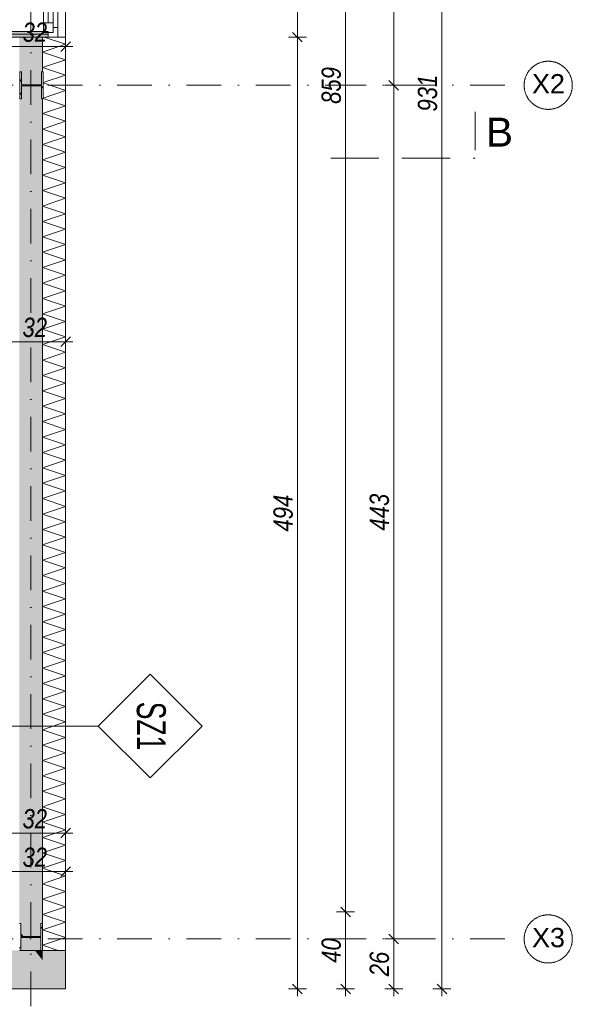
# Model space of a CAD drawing. Header units: millimetres. Extents: x -19278 to 18011, y -32369 to 41467.
# Tile 56 of 64: x -1250 to 1621, y 2550 to 7664. Entities that reach past the tile are written whole.
import ezdxf
from ezdxf.xclip import XClip

# ---------------------------------------------------------------- set-up
doc = ezdxf.new("R2010")
doc.units = ezdxf.units.MM
doc.header["$MEASUREMENT"] = 0
doc.header["$XCLIPFRAME"] = 0
doc.linetypes.add('Kropki i Kreski', pattern=[360, 180, -90, 0, -90])
doc.linetypes.add('Przerywana', pattern=[370, 250, -120])
for name, color, linetype in [('2D - Rysunki i Obrazki', 7, 'Continuous'), ('PT.A.01_1_! konstrukcja stalowa', 7, 'Continuous'), ('PT.A.01_1_Ściany zewnętrzne', 7, 'Continuous')]:
    doc.layers.add(name, color=color, linetype=linetype)
for name, color, linetype, lineweight, true_color in [('PT.A.01_1_! konstrukcja stalowa_Nr_pióra__28_Nr_pióra__10', 7, 'Continuous', 18, 0xa80f02), ('PT.A.01_1_0_Nr_pióra__70_Nr_pióra__3', 7, 'Continuous', 18, 0x00bfbf), ('PT.A.01_1_Okna ArchiCADa_Nr_pióra__23_Nr_pióra__24', 7, 'Continuous', 18, 0xff6600), ('PT.A.01_1_Okna ArchiCADa_Nr_pióra__3_Nr_pióra__24', 7, 'Continuous', 18, 0xff6600), ('PT.A.01_1_Przekroje_Nr_pióra__5_Nr_pióra__17', 7, 'Continuous', 18, 0x40a5ff), ('PT.A.01_1_Ściany zewnętrzne_Nr_pióra__174_Nr_pióra__22', 7, 'Continuous', 18, 0xe105fa)]:
    doc.layers.add(name, color=color, linetype=linetype, lineweight=lineweight, true_color=true_color)
for name, color, linetype, lineweight in [('PT.A.01_1_Okna ArchiCADa_Nr_pióra__41_Nr_pióra__7', 7, 'Continuous', 18), ('PT.A.01_1_Osie_Nr_pióra__101_Nr_pióra__252', 252, 'Continuous', 18), ('PT.A.01_1_Wymiarowanie_Nr_pióra__40_Nr_pióra__7', 7, 'Continuous', 18), ('PT.A.01_1_Ściany zewnętrzne_Nr_pióra__1_Nr_pióra__7', 7, 'Continuous', 18), ('PT.A.01_1_Ściany zewnętrzne_Nr_pióra__41_Nr_pióra__7', 7, 'Continuous', 18)]:
    doc.layers.add(name, color=color, linetype=linetype, lineweight=lineweight)
doc.styles.add('GENERATED_STYLE_4', font='txt')
doc.styles.add('GENERATED_STYLE_5', font='txt')
doc.styles.add('GENERATED_STYLE_6', font='txt')
pattern_1 = [(56.608404, (-189831.09, 691936.45), (-93.929467, 61.915307), []), (56.608404, (-189862.4, 691957.09), (-93.929467, 61.915307), [])]

# ---------------------------------------------------------------- blocks, each defined once
blk = doc.blocks.new('Rysunek_1_1', base_point=(2114.4, 3072.6))
at = {"layer": 'PT.A.01_1_! konstrukcja stalowa', "linetype": 'Continuous', "lineweight": 0, "true_color": 0x000000}
h = blk.add_hatch(dxfattribs=at)
h.set_pattern_fill('Stal_0001', color=18, style=0, pattern_type=2)
h.set_pattern_definition(pattern_1)
h.paths.add_polyline_path([(-1248.7, 7253.9), (-1240.2, 7253.9), (-1240.2, 7321.1), (-1137.2, 7321.1), (-1137.2, 7253.9), (-1128.7, 7253.9), (-1128.7, 7393.9), (-1137.2, 7393.9), (-1137.2, 7326.6), (-1240.2, 7326.6), (-1240.2, 7393.9), (-1248.7, 7393.9)])
h = blk.add_hatch(dxfattribs=at)
h.set_pattern_fill('Stal_0001', color=18, style=0, pattern_type=2)
h.set_pattern_definition(pattern_1)
h.paths.add_polyline_path([(-1251.8, 2829.8), (-1243.3, 2829.8), (-1243.3, 2897), (-1140.3, 2897), (-1140.3, 2829.8), (-1131.8, 2829.8), (-1131.8, 2969.8), (-1140.3, 2969.8), (-1140.3, 2902.5), (-1243.3, 2902.5), (-1243.3, 2969.8), (-1251.8, 2969.8)])
at = {"layer": 'PT.A.01_1_Ściany zewnętrzne', "linetype": 'Continuous', "lineweight": 0, "true_color": 0xffffff}
for points in [[(-1331.3, 7603.5), (-1331.3, 7573.5), (-1316.3, 7573.5), (-1316.3, 7588.5), (-1101.3, 7588.5), (-1101.3, 7603.5)], [(-1316.3, 7573.5), (-1101.3, 7573.5), (-1101.3, 7588.5), (-1316.3, 7588.5)], [(-1251.3, 7573.5), (-1251.3, 6633.7), (-1131.3, 6633.7), (-1131.3, 7253.9), (-1137.2, 7253.9), (-1137.2, 7321.1), (-1240.2, 7321.1), (-1240.2, 7253.9), (-1248.7, 7253.9), (-1248.7, 7393.9), (-1240.2, 7393.9), (-1240.2, 7326.6), (-1137.2, 7326.6), (-1137.2, 7393.9), (-1131.3, 7393.9), (-1131.3, 7573.5)], [(-1251.3, 6633.7), (-1251.3, 6573.7), (-1131.3, 6573.7), (-1131.3, 6633.7)], [(-1251.3, 6573.7), (-1251.3, 4742.2), (-1131.3, 4742.2), (-1131.3, 6573.7)], [(-1251.3, 4742.2), (-1251.3, 4682.2), (-1131.3, 4682.2), (-1131.3, 4742.2)], [(-1251.3, 2969.8), (-1243.3, 2969.8), (-1243.3, 2949.5), (-1140.3, 2949.5), (-1140.3, 2969.8), (-1131.8, 2969.8), (-1131.8, 2949.5), (-1131.3, 2949.5), (-1131.3, 4682.2), (-1251.3, 4682.2)], [(-1243.3, 2919.5), (-1229.8, 2902.5), (-1140.3, 2902.5), (-1140.3, 2949.5), (-1243.3, 2949.5)], [(-1243.3, 2919.5), (-1243.3, 2902.5), (-1229.8, 2902.5)], [(-1225.4, 2897), (-1171.3, 2829.5), (-1131.3, 2829.5), (-1131.3, 2949.5), (-1131.8, 2949.5), (-1131.8, 2829.8), (-1140.3, 2829.8), (-1140.3, 2897)], [(-1251.3, 2829.5), (-1171.3, 2829.5), (-1225.4, 2897), (-1243.3, 2897), (-1243.3, 2829.8), (-1251.3, 2829.8)]]:
    blk.add_hatch(color=7, dxfattribs=at).paths.add_polyline_path(points)
at = {"layer": 'PT.A.01_1_Ściany zewnętrzne_Nr_pióra__174_Nr_pióra__22', "linetype": 'Continuous'}
for points in [[(-1876.4, 2629.5), (-1011.3, 2629.5), (-1171.3, 2829.5), (-1876.4, 2829.5)], [(-1171.3, 2829.5), (-1131.3, 2779.5), (-1131.3, 2829.5)], [(-1131.3, 2779.5), (-1011.3, 2629.5), (-1011.3, 2829.5), (-1131.3, 2829.5)]]:
    blk.add_hatch(color=256, dxfattribs=at).paths.add_polyline_path(points)
at = {"layer": 'PT.A.01_1_! konstrukcja stalowa_Nr_pióra__28_Nr_pióra__10', "linetype": 'Continuous'}
for p, q in [((-1248.7, 7393.9), (-1248.7, 7253.9)), ((-1240.2, 7393.9), (-1248.7, 7393.9)), ((-1240.2, 7326.6), (-1240.2, 7393.9)), ((-1128.9, 7393.9), (-1137.2, 7393.9)), ((-1137.2, 7393.9), (-1137.2, 7326.6)), ((-1128.7, 7393.9), (-1128.9, 7393.9)), ((-1128.7, 7253.9), (-1128.7, 7393.9)), ((-1137.2, 7326.6), (-1240.2, 7326.6)), ((-1240.2, 7253.9), (-1240.2, 7321.1)), ((-1240.2, 7321.1), (-1137.2, 7321.1)), ((-1137.2, 7321.1), (-1137.2, 7253.9)), ((-1248.7, 7253.9), (-1240.2, 7253.9)), ((-1137.2, 7253.9), (-1128.9, 7253.9)), ((-1128.9, 7253.9), (-1128.7, 7253.9)), ((-1243.3, 2969.8), (-1251.8, 2969.8)), ((-1243.3, 2902.5), (-1243.3, 2969.8)), ((-1132, 2969.8), (-1140.3, 2969.8)), ((-1140.3, 2969.8), (-1140.3, 2902.5)), ((-1131.8, 2969.8), (-1132, 2969.8)), ((-1131.8, 2829.8), (-1131.8, 2969.8)), ((-1140.3, 2902.5), (-1243.3, 2902.5)), ((-1243.3, 2829.8), (-1243.3, 2897)), ((-1243.3, 2897), (-1140.3, 2897)), ((-1140.3, 2897), (-1140.3, 2829.8)), ((-1251.8, 2829.8), (-1243.3, 2829.8)), ((-1140.3, 2829.8), (-1132, 2829.8)), ((-1132, 2829.8), (-1131.8, 2829.8))]:
    blk.add_line(p, q, dxfattribs=at)
at = {"layer": 'PT.A.01_1_0_Nr_pióra__70_Nr_pióra__3', "linetype": 'Continuous'}
for p, q in [((-571.9, 4265.1), (-841.7, 3995.3)), ((-302.1, 3995.3), (-571.9, 4265.1)), ((-1341.7, 3995.3), (-841.7, 3995.3)), ((-841.7, 3995.3), (-571.9, 3725.5)), ((-571.9, 3725.5), (-302.1, 3995.3))]:
    blk.add_line(p, q, dxfattribs=at)
at = {"layer": 'PT.A.01_1_Okna ArchiCADa_Nr_pióra__23_Nr_pióra__24', "linetype": 'Continuous'}
for p, q in [((-1126.3, 7648.5), (-1126.3, 8498.5)), ((-1101.3, 7648.5), (-1101.3, 8498.5)), ((-1076.3, 8498.5), (-1076.3, 7648.5)), ((-1126.3, 7598.5), (-1126.3, 7648.5)), ((-1126.3, 7648.5), (-1076.3, 7648.5)), ((-1076.3, 7648.5), (-1076.3, 7598.5)), ((-1076.3, 7598.5), (-1076.3, 7623.5)), ((-1076.3, 7623.5), (-1051.3, 7623.5)), ((-1051.3, 7623.5), (-1051.3, 7573.5)), ((-1076.3, 7598.5), (-1126.3, 7598.5)), ((-1101.3, 7573.5), (-1101.3, 7598.5)), ((-1101.3, 7598.5), (-1076.3, 7598.5))]:
    blk.add_line(p, q, dxfattribs=at)
at = {"layer": 'PT.A.01_1_Okna ArchiCADa_Nr_pióra__3_Nr_pióra__24', "linetype": 'Continuous'}
for p, q in [((-1011.3, 7573.5), (-1011.3, 8573.5)), ((-1126.3, 7648.5), (-1126.3, 8498.5)), ((-1051.3, 8523.5), (-1051.3, 7623.5))]:
    blk.add_line(p, q, dxfattribs=at)
at = {"layer": 'PT.A.01_1_Okna ArchiCADa_Nr_pióra__41_Nr_pióra__7', "linetype": 'Continuous'}
blk.add_line((-1051.3, 7573.5), (-1101.3, 7573.5), dxfattribs=at)
at = {"layer": 'PT.A.01_1_Osie_Nr_pióra__101_Nr_pióra__252', "linetype": 'Kropki i Kreski'}
for p, q in [((-1191.4, 379.6), (-1191.4, 13044.6)), ((-18028.2, 7323.5), (370.6, 7323.5)), ((370.6, 7323.5), (1370.6, 7323.5)), ((-18028.2, 2889.5), (370.6, 2889.5)), ((370.6, 2889.5), (1370.6, 2889.5))]:
    blk.add_line(p, q, dxfattribs=at)
at = {"layer": 'PT.A.01_1_Osie_Nr_pióra__101_Nr_pióra__252', "linetype": 'Continuous'}
for p, q in [((370.6, 7323.5), (370.7, 7323.5)), ((370.6, 7323.5), (370.7, 7323.5)), ((370.6, 2889.5), (370.7, 2889.5)), ((370.6, 2889.5), (370.7, 2889.5))]:
    blk.add_line(p, q, dxfattribs=at)
for centre in [(1495.6, 7323.5), (1495.6, 2889.5)]:
    blk.add_circle(centre, 125, dxfattribs=at)
at = {"layer": 'PT.A.01_1_Przekroje_Nr_pióra__5_Nr_pióra__17', "linetype": 'Continuous'}
blk.add_line((1115.4, 6985.8), (1115.4, 7185.8), dxfattribs=at)
at = {"layer": 'PT.A.01_1_Przekroje_Nr_pióra__5_Nr_pióra__17', "linetype": 'Przerywana'}
blk.add_line((365.4, 6945.8), (1115.4, 6945.8), dxfattribs=at)
at = {"layer": 'PT.A.01_1_Wymiarowanie_Nr_pióra__40_Nr_pióra__7', "linetype": 'Continuous'}
for p, q in [((943, 2629.5), (943, 11937)), ((692.9, 7323.5), (692.9, 11757.5)), ((692.9, 7323.5), (692.9, 11757.5)), ((442.9, 3029.5), (442.9, 11617)), ((442.9, 3029.5), (442.9, 11617)), ((192.9, 7573.5), (192.9, 8573.5)), ((-1011.3, 7477.8), (-1011.3, 7571.6)), ((239.8, 7573.5), (146, 7573.5)), ((167.9, 7598.5), (217.9, 7548.5)), ((167.9, 7598.5), (217.9, 7548.5)), ((192.9, 2629.5), (192.9, 7573.5)), ((192.9, 2629.5), (192.9, 7573.5)), ((-1331.3, 7524.7), (-1011.3, 7524.7)), ((-1331.3, 7524.7), (-1011.3, 7524.7)), ((-1036.3, 7499.7), (-986.3, 7549.7)), ((-1011.3, 7524.7), (-973.8, 7524.7)), ((739.8, 7323.5), (646, 7323.5)), ((739.8, 7323.5), (646, 7323.5)), ((667.9, 7348.5), (717.9, 7298.5)), ((667.9, 7348.5), (717.9, 7298.5)), ((692.9, 2889.5), (692.9, 7323.5)), ((692.9, 2889.5), (692.9, 7323.5)), ((-1011.3, 6038.4), (-1011.3, 5944.6)), ((-1011.3, 5991.5), (-1331.3, 5991.5)), ((-1036.3, 5966.5), (-986.3, 6016.5)), ((-973.8, 5991.5), (-1011.3, 5991.5)), ((-1011.3, 3486), (-1011.3, 3392.3)), ((-1011.3, 3439.2), (-1331.3, 3439.2)), ((-1036.3, 3414.2), (-986.3, 3464.2)), ((-973.8, 3439.2), (-1011.3, 3439.2)), ((-1011.3, 3286), (-1011.3, 3192.3)), ((-1011.3, 3239.2), (-1331.3, 3239.2)), ((-1036.3, 3214.2), (-986.3, 3264.2)), ((-973.8, 3239.2), (-1011.3, 3239.2)), ((489.8, 3029.5), (396, 3029.5)), ((489.8, 3029.5), (396, 3029.5)), ((417.9, 3054.5), (467.9, 3004.5)), ((417.9, 3054.5), (467.9, 3004.5)), ((442.9, 2629.5), (442.9, 3029.5)), ((739.8, 2889.5), (646, 2889.5)), ((739.8, 2889.5), (646, 2889.5)), ((667.9, 2914.5), (717.9, 2864.5)), ((667.9, 2914.5), (717.9, 2864.5)), ((692.9, 2629.5), (692.9, 2889.5)), ((692.9, 2629.5), (692.9, 2889.5)), ((239.8, 2629.5), (146, 2629.5)), ((167.9, 2654.5), (217.9, 2604.5)), ((192.9, 2592), (192.9, 2629.5)), ((489.8, 2629.5), (396, 2629.5)), ((417.9, 2654.5), (467.9, 2604.5)), ((442.9, 2592), (442.9, 2629.5)), ((739.8, 2629.5), (646, 2629.5)), ((667.9, 2654.5), (717.9, 2604.5)), ((692.9, 2592), (692.9, 2629.5)), ((989.8, 2629.5), (896.1, 2629.5)), ((918, 2654.5), (968, 2604.5)), ((943, 2592), (943, 2629.5))]:
    blk.add_line(p, q, dxfattribs=at)
at = {"layer": 'PT.A.01_1_Ściany zewnętrzne_Nr_pióra__174_Nr_pióra__22', "linetype": 'Continuous'}
for p, q in [((-1122.5, 7573.5), (-1011.3, 7536.5)), ((-1011.3, 7536.5), (-1131.3, 7496.5)), ((-1131.3, 7496.5), (-1011.3, 7456.5)), ((-1011.3, 7456.5), (-1131.3, 7416.5)), ((-1131.3, 7416.5), (-1011.3, 7376.5)), ((-1011.3, 7376.5), (-1128.7, 7337.3)), ((-1128.7, 7335.6), (-1011.3, 7296.5)), ((-1011.3, 7296.5), (-1128.7, 7257.3)), ((-1011.3, 7216.5), (-1131.3, 7176.5)), ((-1128.7, 7255.6), (-1011.3, 7216.5)), ((-1131.3, 7176.5), (-1011.3, 7136.5)), ((-1011.3, 7136.5), (-1131.3, 7096.5)), ((-1131.3, 7096.5), (-1011.3, 7056.5)), ((-1011.3, 7056.5), (-1131.3, 7016.5)), ((-1131.3, 7016.5), (-1011.3, 6976.5)), ((-1011.3, 6976.5), (-1131.3, 6936.5)), ((-1131.3, 6936.5), (-1011.3, 6896.5)), ((-1011.3, 6896.5), (-1131.3, 6856.5)), ((-1131.3, 6856.5), (-1011.3, 6816.5)), ((-1011.3, 6816.5), (-1131.3, 6776.5)), ((-1131.3, 6776.5), (-1011.3, 6736.5)), ((-1011.3, 6736.5), (-1131.3, 6696.5)), ((-1131.3, 6696.5), (-1011.3, 6656.5)), ((-1011.3, 6656.5), (-1131.3, 6616.5)), ((-1131.3, 6616.5), (-1011.3, 6576.5)), ((-1011.3, 6576.5), (-1131.3, 6536.5)), ((-1131.3, 6536.5), (-1011.3, 6496.5)), ((-1011.3, 6496.5), (-1131.3, 6456.5)), ((-1131.3, 6456.5), (-1011.3, 6416.5)), ((-1011.3, 6416.5), (-1131.3, 6376.5)), ((-1131.3, 6376.5), (-1011.3, 6336.5)), ((-1011.3, 6336.5), (-1131.3, 6296.5)), ((-1131.3, 6296.5), (-1011.3, 6256.5)), ((-1011.3, 6256.5), (-1131.3, 6216.5)), ((-1131.3, 6216.5), (-1011.3, 6176.5)), ((-1011.3, 6176.5), (-1131.3, 6136.5)), ((-1131.3, 6136.5), (-1011.3, 6096.5)), ((-1011.3, 6096.5), (-1131.3, 6056.5)), ((-1131.3, 6056.5), (-1011.3, 6016.5)), ((-1011.3, 6016.5), (-1131.3, 5976.5)), ((-1131.3, 5976.5), (-1011.3, 5936.5)), ((-1011.3, 5936.5), (-1131.3, 5896.5)), ((-1131.3, 5896.5), (-1011.3, 5856.5)), ((-1011.3, 5856.5), (-1131.3, 5816.5)), ((-1131.3, 5816.5), (-1011.3, 5776.5)), ((-1011.3, 5776.5), (-1131.3, 5736.5)), ((-1131.3, 5736.5), (-1011.3, 5696.5)), ((-1011.3, 5696.5), (-1131.3, 5656.5)), ((-1131.3, 5656.5), (-1011.3, 5616.5)), ((-1011.3, 5616.5), (-1131.3, 5576.5)), ((-1131.3, 5576.5), (-1011.3, 5536.5)), ((-1011.3, 5536.5), (-1131.3, 5496.5)), ((-1131.3, 5496.5), (-1011.3, 5456.5)), ((-1011.3, 5456.5), (-1131.3, 5416.5)), ((-1131.3, 5416.5), (-1011.3, 5376.5)), ((-1011.3, 5376.5), (-1131.3, 5336.5)), ((-1131.3, 5336.5), (-1011.3, 5296.5)), ((-1011.3, 5296.5), (-1131.3, 5256.5)), ((-1131.3, 5256.5), (-1011.3, 5216.5)), ((-1011.3, 5216.5), (-1131.3, 5176.5)), ((-1131.3, 5176.5), (-1011.3, 5136.5)), ((-1011.3, 5136.5), (-1131.3, 5096.5)), ((-1131.3, 5096.5), (-1011.3, 5056.5)), ((-1011.3, 5056.5), (-1131.3, 5016.5)), ((-1131.3, 5016.5), (-1011.3, 4976.5)), ((-1011.3, 4976.5), (-1131.3, 4936.5)), ((-1131.3, 4936.5), (-1011.3, 4896.5)), ((-1011.3, 4896.5), (-1131.3, 4856.5)), ((-1131.3, 4856.5), (-1011.3, 4816.5)), ((-1011.3, 4816.5), (-1131.3, 4776.5)), ((-1131.3, 4776.5), (-1011.3, 4736.5)), ((-1011.3, 4736.5), (-1131.3, 4696.5)), ((-1131.3, 4696.5), (-1011.3, 4656.5)), ((-1011.3, 4656.5), (-1131.3, 4616.5)), ((-1131.3, 4616.5), (-1011.3, 4576.5)), ((-1011.3, 4576.5), (-1131.3, 4536.5)), ((-1131.3, 4536.5), (-1011.3, 4496.5)), ((-1011.3, 4496.5), (-1131.3, 4456.5)), ((-1131.3, 4456.5), (-1011.3, 4416.5)), ((-1011.3, 4416.5), (-1131.3, 4376.5)), ((-1131.3, 4376.5), (-1011.3, 4336.5)), ((-1011.3, 4336.5), (-1131.3, 4296.5)), ((-1131.3, 4296.5), (-1011.3, 4256.5)), ((-1011.3, 4256.5), (-1131.3, 4216.5)), ((-1131.3, 4216.5), (-1011.3, 4176.5)), ((-1011.3, 4176.5), (-1131.3, 4136.5)), ((-1131.3, 4136.5), (-1011.3, 4096.5)), ((-1011.3, 4096.5), (-1131.3, 4056.5)), ((-1131.3, 4056.5), (-1011.3, 4016.5)), ((-1011.3, 4016.5), (-1131.3, 3976.5)), ((-1131.3, 3976.5), (-1011.3, 3936.5)), ((-1011.3, 3936.5), (-1131.3, 3896.5)), ((-1131.3, 3896.5), (-1011.3, 3856.5)), ((-1011.3, 3856.5), (-1131.3, 3816.5)), ((-1131.3, 3816.5), (-1011.3, 3776.5)), ((-1011.3, 3776.5), (-1131.3, 3736.5)), ((-1131.3, 3736.5), (-1011.3, 3696.5)), ((-1011.3, 3696.5), (-1131.3, 3656.5)), ((-1131.3, 3656.5), (-1011.3, 3616.5)), ((-1011.3, 3616.5), (-1131.3, 3576.5)), ((-1131.3, 3576.5), (-1011.3, 3536.5)), ((-1011.3, 3536.5), (-1131.3, 3496.5)), ((-1131.3, 3496.5), (-1011.3, 3456.5)), ((-1011.3, 3456.5), (-1131.3, 3416.5)), ((-1131.3, 3416.5), (-1011.3, 3376.5)), ((-1011.3, 3376.5), (-1131.3, 3336.5)), ((-1131.3, 3336.5), (-1011.3, 3296.5)), ((-1011.3, 3296.5), (-1131.3, 3256.5)), ((-1131.3, 3256.5), (-1011.3, 3216.5)), ((-1011.3, 3216.5), (-1131.3, 3176.5)), ((-1131.3, 3176.5), (-1011.3, 3136.5)), ((-1011.3, 3136.5), (-1131.3, 3096.5)), ((-1131.3, 3096.5), (-1011.3, 3056.5)), ((-1011.3, 3056.5), (-1131.3, 3016.5)), ((-1131.3, 3016.5), (-1011.3, 2976.5)), ((-1011.3, 2976.5), (-1131.3, 2936.5)), ((-1131.3, 2936.5), (-1011.3, 2896.5)), ((-1011.3, 2896.5), (-1131.3, 2856.5)), ((-1131.3, 2856.5), (-1050.5, 2829.5))]:
    blk.add_line(p, q, dxfattribs=at)
at = {"layer": 'PT.A.01_1_Ściany zewnętrzne_Nr_pióra__1_Nr_pióra__7', "linetype": 'Continuous'}
for p, q in [((-1101.3, 7603.5), (-1331.3, 7603.5)), ((-1101.3, 7588.5), (-1101.3, 7603.5)), ((-1101.3, 7573.5), (-1101.3, 7588.5))]:
    blk.add_line(p, q, dxfattribs=at)
at = {"layer": 'PT.A.01_1_Ściany zewnętrzne_Nr_pióra__41_Nr_pióra__7', "linetype": 'Continuous'}
for p, q in [((-1316.3, 7588.5), (-1101.3, 7588.5)), ((-1301.3, 7573.5), (-1101.3, 7573.5)), ((-1131.3, 7393.9), (-1131.3, 7573.5)), ((-1051.3, 7573.5), (-1101.3, 7573.5)), ((-1011.3, 7573.5), (-1051.3, 7573.5)), ((-1131.3, 6633.7), (-1131.3, 7253.9)), ((-1131.3, 6573.7), (-1131.3, 6633.7)), ((-1131.3, 4742.2), (-1131.3, 6573.7)), ((-1131.3, 4682.2), (-1131.3, 4742.2)), ((-1131.3, 2949.5), (-1131.3, 4682.2)), ((-1131.3, 2829.5), (-1131.3, 2949.5)), ((-1251.3, 2829.5), (-1171.3, 2829.5)), ((-1131.3, 2829.5), (-1171.3, 2829.5)), ((-1131.3, 2829.5), (-1011.3, 2829.5))]:
    blk.add_line(p, q, dxfattribs=at)
at = {"layer": 'PT.A.01_1_Ściany zewnętrzne_Nr_pióra__41_Nr_pióra__7', "linetype": 'Continuous', "flags": 128}
for points in [[(-1011.3, 2829.5), (-1011.3, 7573.5)], [(-1011.3, 2629.5), (-1011.3, 2829.5)], [(-1876.4, 2629.5), (-1011.3, 2629.5)]]:
    blk.add_lwpolyline(points, dxfattribs=at)
at = {"layer": 'PT.A.01_1_0_Nr_pióra__70_Nr_pióra__3', "linetype": 'Continuous', "insert": (-491.3, 3995.3), "char_height": 150, "attachment_point": 2, "rotation": 270, "style": 'GENERATED_STYLE_5'}
blk.add_mtext('\\A1;{\\W0.800000x;\\pt0,70000;\\fArial Narrow|b0|i0|c238|p34;SZ1 }', dxfattribs=at)
at = {"layer": 'PT.A.01_1_Osie_Nr_pióra__101_Nr_pióra__252', "linetype": 'Continuous', "char_height": 100, "attachment_point": 4, "style": 'GENERATED_STYLE_4'}
for s, insert in [('\\A1;{\\fArial|b0|i0|c238|p38;X2}', (1411.3, 7331.7)), ('\\A1;{\\fArial|b0|i0|c238|p38;X3}', (1411.5, 2896))]:
    blk.add_mtext(s, dxfattribs=dict(at, insert=insert))
at = {"layer": 'PT.A.01_1_Przekroje_Nr_pióra__5_Nr_pióra__17', "linetype": 'Continuous', "insert": (1312.5, 7005.2), "char_height": 150, "attachment_point": 9, "style": 'GENERATED_STYLE_4'}
blk.add_mtext('\\A1;{\\fArial|b0|i0|c238|p38;B}', dxfattribs=at)
at = {"layer": 'PT.A.01_1_Wymiarowanie_Nr_pióra__40_Nr_pióra__7', "linetype": 'Continuous', "char_height": 100, "attachment_point": 7, "style": 'GENERATED_STYLE_6'}
for insert in [(-1235.3, 7548.1), (-1235.3, 6014.9), (-1235.3, 3462.6), (-1235.3, 3262.6)]:
    blk.add_mtext('\\A1;{\\fArial Narrow|b0|i1|c238|p34;32}', dxfattribs=dict(at, insert=insert))
at = {"layer": 'PT.A.01_1_Wymiarowanie_Nr_pióra__40_Nr_pióra__7', "linetype": 'Continuous', "char_height": 100, "attachment_point": 7, "rotation": 90, "style": 'GENERATED_STYLE_6'}
for s, insert in [('\\A1;{\\fArial Narrow|b0|i1|c238|p34;859}', (419.6, 7227.3)), ('\\A1;{\\fArial Narrow|b0|i1|c238|p34;931}', (919.6, 7187.3)), ('\\A1;{\\fArial Narrow|b0|i1|c238|p34;494}', (169.5, 5005.5)), ('\\A1;{\\fArial Narrow|b0|i1|c238|p34;443}', (669.5, 5010.5)), ('\\A1;{\\fArial Narrow|b0|i1|c238|p34;40}', (419.5, 2765.5)), ('\\A1;{\\fArial Narrow|b0|i1|c238|p34;26}', (669.5, 2695.5))]:
    blk.add_mtext(s, dxfattribs=dict(at, insert=insert))

msp = doc.modelspace()

# ---------------------------------------------------------------- block references
at = {"layer": '2D - Rysunki i Obrazki', "color": 151, "linetype": 'Continuous', "lineweight": 13, "true_color": 0x80c2ff}
ref = msp.add_blockref('Rysunek_1_1', (2114.4, 3072.6), dxfattribs=at)
XClip(ref).set_block_clipping_path([(-11177.5234049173, -36557.2258517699), (29952.3944637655, -28108.1790241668), (15406.2423630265, 42702.4169420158), (-25723.6755056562, 34253.3701144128)])

doc.saveas('drawing.dxf')
